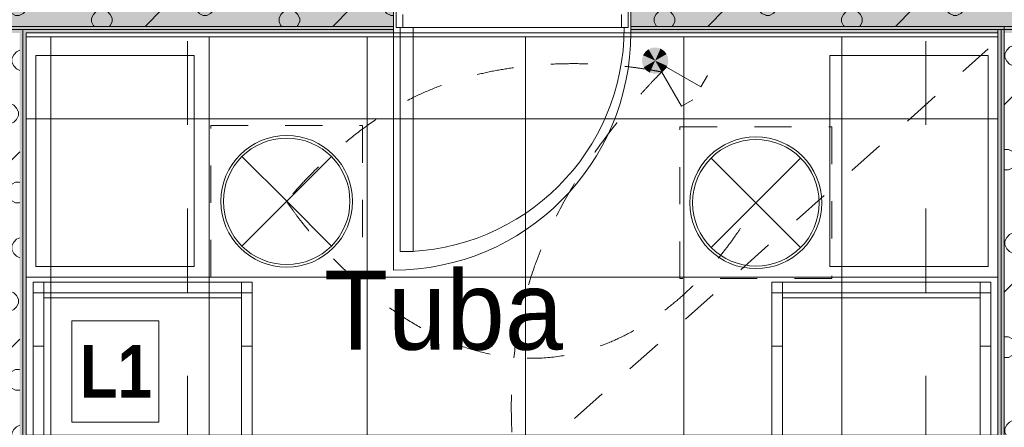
# Model space of a CAD drawing. Header units: millimetres. Extents: x -2932 to 42461, y -10716 to 17298.
# Tile 29 of 168: x 8163 to 11897, y 1847 to 3394. Entities that reach past the tile are written whole.
import ezdxf

# ---------------------------------------------------------------- set-up
doc = ezdxf.new("R2010")
doc.units = ezdxf.units.MM
doc.header["$MEASUREMENT"] = 0
for name, pattern in [('Aligning Line', [635, 317.5, -317.5]), ('Small Dashed', [282.222222, 141.111111, -141.111111]), ('Wipeout_Contour', [1000, 0, -1000])]:
    doc.linetypes.add(name, pattern=pattern)
for name, color, linetype, lineweight in [('0_Pen_No__1', 7, 'Continuous', 13), ('_ hall_Pen_No__2', 8, 'Continuous', 15), ('ARCHICAD Doors_Pen_No__19', 255, 'Continuous', 0), ('ARCHICAD Zone Stamps_Pen_No__1', 7, 'Continuous', 13), ('Common Edges_Pen_No__1', 7, 'Continuous', 13), ('Cut Pattern-1_Pen_No__2', 8, 'Continuous', 15), ('Cut Pattern-3_Pen_No__1', 7, 'Continuous', 13), ('Doors-1_Pen_No__1', 7, 'Continuous', 13), ('Doors_Pen_No__1', 7, 'Continuous', 13), ('Grids-2_Pen_No__1', 7, 'Continuous', 13), ('I-FURN.IFC Model_Pen_No__2', 8, 'Continuous', 15), ('I-WALL.IFC Model_Pen_No__1', 7, 'Continuous', 13), ('I-WALL.IFC Model_Pen_No__19', 255, 'Continuous', 0), ('Plan Swing_Pen_No__1', 7, 'Continuous', 13), ('SA_LAGI_Pen_No__1', 7, 'Continuous', 13), ('SA_VALGUSTI_Pen_No__20', 1, 'Continuous', 0), ('SA_Valgustus_Pen_No__20', 1, 'Continuous', 0), ('Walls-1_Pen_No__1', 7, 'Continuous', 13), ('Walls_Pen_No__1', 7, 'Continuous', 13)]:
    doc.layers.add(name, color=color, linetype=linetype, lineweight=lineweight)
doc.layers.add('Furniture-1_Pen_No__62', color=7, linetype='Continuous', lineweight=20, true_color=0xaaaaaa)
doc.layers.add('SA_LAGI_Pen_No__102', color=7, linetype='Continuous', lineweight=13, true_color=0xcccccc)
doc.layers.add('I-WALL.IFC Model', color=7, linetype='Continuous')
doc.styles.add('GENERATED_STYLE_1', font='txt', dxfattribs={"width": 0.95})
doc.styles.add('GENERATED_STYLE_2', font='txt', dxfattribs={"width": 0.84})
doc.styles.add('GENERATED_STYLE_4', font='txt', dxfattribs={"width": 0.84})
doc.dimstyles.new('GENERATED_STYLE__3', dxfattribs={"dimtxt": 200, "dimasz": 152, "dimexe": 0.18, "dimexo": 0.0625, "dimgap": 0.09, "dimtad": 1, "dimdec": 0, "dimzin": 0, "dimdsep": 46, "dimtxsty": 'GENERATED_STYLE_2', "dimblk": 'ARROWHEAD_2', "dimblk1": 'ARROWHEAD_2', "dimblk2": 'ARROWHEAD_2', "dimcen": 0.09, "dimse1": 1, "dimse2": 1, "dimclrd": 7, "dimclre": 7, "dimclrt": 7, "dimadec": 0, "dimazin": 0, "dimtfac": 1, "dimtdec": 4, "dimtmove": 0, "dimatfit": 3, "dimfxl": 0, "dimtolj": 1, "dimtzin": 0, "dimarcsym": 0})
pattern_1 = [(180, (-3e-10, 2e-10), (355.6, 355.6), [14.224, -696.974]), (90, (-46.23, 32), (355.6, 355.6), [14.224, -696.974]), (225, (24.9, 17.8), (-355.6, 355.6), [15.087, -487.807]), (206.565, (14.22, 7.11), (355.6, 355.5993), [15.904, -1574.386]), (63.435, (-46.23, 46.23), (355.5993, 355.6), [15.904, -1574.386]), (45, (-39.1, 60.45), (-355.6, 355.6), [15.087, -487.807]), (26.565, (-28.45, 71.12), (355.6, 355.5993), [15.904, -1574.386]), (360, (-14.22, 78.23), (355.6, 355.6), [14.224, -696.974]), (296.565, (24.89, 60.45), (-1066.7965, 1777.9974), [15.904, -1574.386]), (270, (32, 46.23), (355.6, 355.6), [14.224, -696.974]), (243.435, (32, 32), (355.5993, 355.6), [15.904, -1574.386]), (315, (14.2, 71.1), (355.6, 355.6), [15.087, -487.807]), (333.435, (-3e-10, 78.23), (-1777.9974, 1066.7965), [15.904, -1574.386]), (135, (181.36, 24.9), (355.6, 355.6), [15.087, -487.807]), (225, (234.7, 35.56), (-355.6, 355.6), [15.087, -487.807]), (206.565, (224.03, 24.9), (355.6, 355.5993), [15.904, -1574.386]), (180, (209.8, 17.78), (355.6, 355.6), [14.224, -696.974]), (90, (163.58, 49.8), (355.6, 355.6), [14.224, -696.974]), (63.435, (163.58, 64.01), (355.5993, 355.6), [15.904, -1574.386]), (45, (170.7, 78.23), (-355.6, 355.6), [15.087, -487.807]), (26.565, (181.36, 88.9), (355.6, 355.5993), [15.904, -1574.386]), (360, (195.58, 96), (355.6, 355.6), [14.224, -696.974]), (296.565, (234.7, 78.23), (-1066.7965, 1777.9974), [15.904, -1574.386]), (270, (241.8, 64), (355.6, 355.6), [14.224, -696.974]), (243.435, (241.8, 49.78), (355.5993, 355.6), [15.904, -1574.386]), (315, (224.03, 88.9), (355.6, 355.6), [15.087, -487.807]), (333.435, (209.8, 96.01), (-1777.9974, 1066.7965), [15.904, -1574.386]), (153.435, (195.58, 17.78), (-1066.7975, 355.5978), [15.904, -1574.386]), (116.565, (170.69, 35.56), (-355.5978, 1066.7975), [15.904, -1574.386]), (135, (-46.23, 216.9), (355.6, 355.6), [15.087, -487.807]), (225, (7.1, 227.6), (-355.6, 355.6), [15.087, -487.807]), (206.565, (-3.56, 216.92), (355.6, 355.5993), [15.904, -1574.386]), (180, (-17.78, 209.8), (355.6, 355.6), [14.224, -696.974]), (90, (-64, 241.8), (355.6, 355.6), [14.224, -696.974]), (63.435, (-64.01, 256.03), (355.5993, 355.6), [15.904, -1574.386]), (45, (-56.9, 270.26), (-355.6, 355.6), [15.087, -487.807]), (26.565, (-46.23, 280.92), (355.6, 355.5993), [15.904, -1574.386]), (360, (-32, 288.04), (355.6, 355.6), [14.224, -696.974]), (296.565, (7.11, 270.26), (-1066.7965, 1777.9974), [15.904, -1574.386]), (270, (14.22, 256.03), (355.6, 355.6), [14.224, -696.974]), (243.435, (14.22, 241.81), (355.5993, 355.6), [15.904, -1574.386]), (315, (-3.56, 280.9), (355.6, 355.6), [15.087, -487.807]), (333.435, (-17.78, 288.04), (-1777.9974, 1066.7965), [15.904, -1574.386]), (153.435, (-32, 209.8), (-1066.7975, 355.5978), [15.904, -1574.386]), (116.565, (-56.9, 227.58), (-355.5978, 1066.7975), [15.904, -1574.386]), (135, (-28.45, 7.1), (355.6, 355.6), [15.087, -487.807]), (153.435, (-14.22, 2e-10), (-1066.7975, 355.5978), [15.904, -1574.386]), (116.565, (-39.12, 17.78), (-355.5978, 1066.7975), [15.904, -1574.386]), (135, (-81.8, -195.6), (355.6, 355.6), [15.087, -487.807]), (225, (-28.45, -184.9), (-355.6, 355.6), [15.087, -487.807]), (206.565, (-39.12, -195.58), (355.6, 355.5993), [15.904, -1574.386]), (180, (-53.34, -202.7), (355.6, 355.6), [14.224, -696.974]), (90, (-99.57, -170.7), (355.6, 355.6), [14.224, -696.974]), (63.435, (-99.57, -156.46), (355.5993, 355.6), [15.904, -1574.386]), (45, (-92.46, -142.24), (-355.6, 355.6), [15.087, -487.807]), (26.565, (-81.79, -131.57), (355.6, 355.5993), [15.904, -1574.386]), (360, (-67.56, -124.46), (355.6, 355.6), [14.224, -696.974]), (296.565, (-28.45, -142.24), (-1066.7965, 1777.9974), [15.904, -1574.386]), (270, (-21.34, -156.46), (355.6, 355.6), [14.224, -696.974]), (243.435, (-21.34, -170.69), (355.5993, 355.6), [15.904, -1574.386]), (315, (-39.1, -131.57), (355.6, 355.6), [15.087, -487.807]), (333.435, (-53.34, -124.46), (-1777.9974, 1066.7965), [15.904, -1574.386]), (153.435, (-67.56, -202.69), (-1066.7975, 355.5978), [15.904, -1574.386]), (116.565, (-92.46, -184.91), (-355.5978, 1066.7975), [15.904, -1574.386]), (135, (-206.25, -14.2), (355.6, 355.6), [15.087, -487.807]), (225, (-152.9, -3.55), (-355.6, 355.6), [15.087, -487.807]), (206.565, (-163.58, -14.22), (355.6, 355.5993), [15.904, -1574.386]), (180, (-177.8, -21.33), (355.6, 355.6), [14.224, -696.974]), (90, (-224.03, 10.67), (355.6, 355.6), [14.224, -696.974]), (63.435, (-224.03, 24.9), (355.5993, 355.6), [15.904, -1574.386]), (45, (-216.9, 39.1), (-355.6, 355.6), [15.087, -487.807]), (26.565, (-206.25, 49.78), (355.6, 355.5993), [15.904, -1574.386]), (360, (-192.02, 56.9), (355.6, 355.6), [14.224, -696.974]), (296.565, (-152.9, 39.12), (-1066.7965, 1777.9974), [15.904, -1574.386]), (270, (-145.8, 24.9), (355.6, 355.6), [14.224, -696.974]), (243.435, (-145.8, 10.67), (355.5993, 355.6), [15.904, -1574.386]), (315, (-163.6, 49.8), (355.6, 355.6), [15.087, -487.807]), (333.435, (-177.8, 56.9), (-1777.9974, 1066.7965), [15.904, -1574.386]), (153.435, (-192.02, -21.33), (-1066.7975, 355.5978), [15.904, -1574.386]), (116.565, (-216.92, -3.55), (-355.5978, 1066.7975), [15.904, -1574.386]), (225, (327.15, 35.56), (-355.6, 355.6), [])]
pattern_2 = [(45, (-3e-10, 2e-10), (0, 35.35534), [0.99999, -48.99987]), (315, (3.89, 0.707), (0, 35.35534), [0.99999, -48.99987]), (90, (-0.354, -2.12), (-35.35528, 0), [1.06066, -34.29462]), (71.565, (-0.354, -1.061), (3.2e-05, 35.355304), [1.11808, -110.68521]), (288.435, (4.596, 2e-10), (-3.2e-05, 35.355304), [1.11808, -110.68521]), (270, (4.95, -1.06), (35.35528, 0), [1.06066, -34.29462]), (251.565, (4.95, -2.121), (3.2e-05, 35.355304), [1.11808, -110.68521]), (225, (4.596, -3.182), (0, 35.35534), [0.99999, -48.99987]), (161.565, (1.768, -4.243), (-141.421051, 35.355386), [1.11808, -110.68521]), (135, (0.707, -3.89), (0, 35.35534), [0.99999, -48.99987]), (108.435, (-3e-10, -3.182), (-3.2e-05, 35.355304), [1.11808, -110.68521]), (180, (2.83, -4.243), (0, 35.35528), [1.06066, -34.29462]), (198.435, (3.889, -3.889), (141.421051, 35.355386), [1.11808, -110.68521]), (0, (-7.778, -10.253), (0, 35.35528), [1.06066, -34.29462]), (90, (-9.9, -13.435), (-35.35528, 0), [1.06066, -34.29462]), (71.565, (-9.9, -12.374), (3.2e-05, 35.355304), [1.11808, -110.68521]), (45, (-9.546, -11.314), (0, 35.35534), [0.99999, -48.99987]), (315, (-5.657, -10.607), (0, 35.35534), [0.99999, -48.99987]), (288.435, (-4.95, -11.314), (-3.2e-05, 35.355304), [1.11808, -110.68521]), (270, (-4.596, -12.374), (35.35528, 0), [1.06066, -34.29462]), (251.565, (-4.596, -13.435), (3.2e-05, 35.355304), [1.11808, -110.68521]), (225, (-4.95, -14.496), (0, 35.35534), [0.99999, -48.99987]), (161.565, (-7.778, -15.556), (-141.421051, 35.355386), [1.11808, -110.68521]), (135, (-8.84, -15.203), (0, 35.35534), [0.99999, -48.99987]), (108.435, (-9.546, -14.496), (-3.2e-05, 35.355304), [1.11808, -110.68521]), (180, (-6.718, -15.556), (0, 35.35528), [1.06066, -34.29462]), (198.435, (-5.657, -15.203), (141.421051, 35.355386), [1.11808, -110.68521]), (18.435, (-8.839, -10.607), (70.710443, 35.355323), [1.11808, -110.68521]), (341.565, (-6.718, -10.253), (-70.710443, 35.355323), [1.11808, -110.68521]), (0, (13.08, -8.485), (0, 35.35528), [1.06066, -34.29462]), (90, (10.96, -11.667), (-35.35528, 0), [1.06066, -34.29462]), (71.565, (10.96, -10.607), (3.2e-05, 35.355304), [1.11808, -110.68521]), (45, (11.314, -9.546), (0, 35.35534), [0.99999, -48.99987]), (315, (15.203, -8.84), (0, 35.35534), [0.99999, -48.99987]), (288.435, (15.91, -9.546), (-3.2e-05, 35.355304), [1.11808, -110.68521]), (270, (16.263, -10.607), (35.35528, 0), [1.06066, -34.29462]), (251.565, (16.263, -11.667), (3.2e-05, 35.355304), [1.11808, -110.68521]), (225, (15.91, -12.728), (0, 35.35534), [0.99999, -48.99987]), (161.565, (13.081, -13.789), (-141.421051, 35.355386), [1.11808, -110.68521]), (135, (12.02, -13.435), (0, 35.35534), [0.99999, -48.99987]), (108.435, (11.314, -12.728), (-3.2e-05, 35.355304), [1.11808, -110.68521]), (180, (14.142, -13.79), (0, 35.35528), [1.06066, -34.29462]), (198.435, (15.203, -13.435), (141.421051, 35.355386), [1.11808, -110.68521]), (18.435, (12.021, -8.839), (70.710443, 35.355323), [1.11808, -110.68521]), (341.565, (14.142, -8.485), (-70.710443, 35.355323), [1.11808, -110.68521]), (0, (1.768, 1.06), (0, 35.35528), [1.06066, -34.29462]), (18.435, (0.707, 0.707), (70.710443, 35.355323), [1.11808, -110.68521]), (341.565, (2.828, 1.061), (-70.710443, 35.355323), [1.11808, -110.68521]), (0, (-5.657, 13.79), (0, 35.35528), [1.06066, -34.29462]), (90, (-7.778, 10.607), (-35.35528, 0), [1.06066, -34.29462]), (71.565, (-7.778, 11.667), (3.2e-05, 35.355304), [1.11808, -110.68521]), (45, (-7.425, 12.728), (0, 35.35534), [0.99999, -48.99987]), (315, (-3.536, 13.435), (0, 35.35534), [0.99999, -48.99987]), (288.435, (-2.828, 12.728), (-3.2e-05, 35.355304), [1.11808, -110.68521]), (270, (-2.475, 11.667), (35.35528, 0), [1.06066, -34.29462]), (251.565, (-2.475, 10.607), (3.2e-05, 35.355304), [1.11808, -110.68521]), (225, (-2.828, 9.546), (0, 35.35534), [0.99999, -48.99987]), (161.565, (-5.657, 8.485), (-141.421051, 35.355386), [1.11808, -110.68521]), (135, (-6.718, 8.84), (0, 35.35534), [0.99999, -48.99987]), (108.435, (-7.425, 9.546), (-3.2e-05, 35.355304), [1.11808, -110.68521]), (180, (-4.596, 8.485), (0, 35.35528), [1.06066, -34.29462]), (198.435, (-3.536, 8.839), (141.421051, 35.355386), [1.11808, -110.68521]), (18.435, (-6.718, 13.435), (70.710443, 35.355323), [1.11808, -110.68521]), (341.565, (-4.596, 13.789), (-70.710443, 35.355323), [1.11808, -110.68521]), (0, (9.546, 10.96), (0, 35.35528), [1.06066, -34.29462]), (90, (7.425, 7.778), (-35.35528, 0), [1.06066, -34.29462]), (71.565, (7.425, 8.839), (3.2e-05, 35.355304), [1.11808, -110.68521]), (45, (7.778, 9.9), (0, 35.35534), [0.99999, -48.99987]), (315, (11.667, 10.607), (0, 35.35534), [0.99999, -48.99987]), (288.435, (12.374, 9.9), (-3.2e-05, 35.355304), [1.11808, -110.68521]), (270, (12.728, 8.84), (35.35528, 0), [1.06066, -34.29462]), (251.565, (12.728, 7.778), (3.2e-05, 35.355304), [1.11808, -110.68521]), (225, (12.374, 6.718), (0, 35.35534), [0.99999, -48.99987]), (161.565, (9.546, 5.657), (-141.421051, 35.355386), [1.11808, -110.68521]), (135, (8.485, 6.01), (0, 35.35534), [0.99999, -48.99987]), (108.435, (7.778, 6.718), (-3.2e-05, 35.355304), [1.11808, -110.68521]), (180, (10.607, 5.657), (0, 35.35528), [1.06066, -34.29462]), (198.435, (11.667, 6.01), (141.421051, 35.355386), [1.11808, -110.68521]), (18.435, (8.485, 10.607), (70.710443, 35.355323), [1.11808, -110.68521]), (341.565, (10.607, 10.96), (-70.710443, 35.355323), [1.11808, -110.68521])]

# ---------------------------------------------------------------- blocks, each defined once
blk = doc.blocks.new('*D123')
at = {"layer": '0_Pen_No__1', "color": 7, "linetype": 'Continuous', "lineweight": 13}
for p, q in [((-1293.9, 6067.7), (-1093.9, 5952.3)), ((-1043.9, 6010), (-1343.9, 6010)), ((-1193.9, 0), (-1193.9, 6010)), ((-1293.9, 57.7), (-1093.9, -57.7)), ((-1043.9, 0), (-1343.9, 0))]:
    blk.add_line(p, q, dxfattribs=at)
at = {"color": 254, "linetype": 'Wipeout_Contour', "lineweight": 0, "ltscale": 23652.51132}
blk.add_wipeout([(-1202, 5534), (-1202, 5984.1), (-1465.8, 5984.1), (-1465.8, 5534)], dxfattribs=at)
at = {"color": 254, "linetype": 'Wipeout_Contour', "lineweight": 0, "ltscale": 13170.371674}
blk.add_wipeout([(-1202, 2683.4), (-1202, 3326.6), (-1465.8, 3326.6), (-1465.8, 2683.4)], dxfattribs=at)
at = {"layer": '0_Pen_No__1', "color": 7, "lineweight": 13, "char_height": 200, "attachment_point": 7, "rotation": 90, "style": 'GENERATED_STYLE_2'}
for s, insert in [('\\A1;{\\pql;\\fArial|b0|i0|c0|p34;420}', (-1233.9, 5565.9)), ('\\A1;{\\pql;\\fArial|b0|i0|c0|p34;6\xa0010}', (-1233.9, 2715.3))]:
    blk.add_mtext(s, dxfattribs=dict(at, insert=insert))
blk = doc.blocks.new('ARROWHEAD_2')
at = {"color": 0, "linetype": 'Continuous', "lineweight": 0}
for p, q in [((-0.378, -0.655), (0.378, 0.655)), ((0, 0), (-1, 0))]:
    blk.add_line(p, q, dxfattribs=at)

msp = doc.modelspace()

# ---------------------------------------------------------------- hatches: boundary and pattern name
at = {"layer": 'I-WALL.IFC Model', "linetype": 'Continuous', "lineweight": 0, "true_color": 0x000000}
for points in [[(7107, 3369), (9580.5, 3369), (9580.5, 3435), (7107, 3435)], [(10480.5, 3369), (13565.5, 3369), (13565.5, 3435), (10480.5, 3435)], [(7107, 3356.5), (9580.5, 3356.5), (9580.5, 3369), (7107, 3369)], [(10480.5, 3356.5), (13565.5, 3356.5), (13565.5, 3369), (10480.5, 3369)], [(7107, 3344), (9580.5, 3344), (9580.5, 3356.5), (7107, 3356.5)], [(8175.5, 0), (8175.5, 3344), (8163, 3344), (8163, 0)], [(8188, 0), (8188, 3344), (8175.5, 3344), (8175.5, 0)], [(10480.5, 3344), (13565.5, 3344), (13565.5, 3356.5), (10480.5, 3356.5)], [(11884.5, 0), (11884.5, 3344), (11872, 3344), (11872, 0)], [(11897, 0), (11897, 3344), (11884.5, 3344), (11884.5, 0)]]:
    msp.add_hatch(color=178, dxfattribs=at).paths.add_polyline_path(points)
at = {"layer": 'SA_Valgustus_Pen_No__20', "linetype": 'Continuous', "lineweight": 0}
for points in [[(10547.9, 3282.2), (10562.5, 3287.8), (10572.9, 3238.9)], [(10562.5, 3287.8), (10578.1, 3288.6), (10572.9, 3238.9)], [(10578.1, 3288.6), (10593.2, 3284.6), (10572.9, 3238.9)], [(10523.2, 3244.1), (10527.2, 3259.3), (10572.9, 3238.9)], [(10527.2, 3259.3), (10535.7, 3272.4), (10572.9, 3238.9)], [(10535.7, 3272.4), (10547.9, 3282.2), (10572.9, 3238.9)], [(10593.2, 3284.6), (10606.3, 3276.1), (10572.9, 3238.9)], [(10606.3, 3276.1), (10616.2, 3263.9), (10572.9, 3238.9)], [(10616.2, 3263.9), (10621.8, 3249.3), (10572.9, 3238.9)], [(10621.8, 3249.3), (10622.6, 3233.7), (10572.9, 3238.9)], [(10524, 3228.5), (10523.2, 3244.1), (10572.9, 3238.9)], [(10529.6, 3213.9), (10524, 3228.5), (10572.9, 3238.9)], [(10539.4, 3201.8), (10529.6, 3213.9), (10572.9, 3238.9)], [(10552.5, 3193.2), (10539.4, 3201.8), (10572.9, 3238.9)], [(10567.7, 3189.2), (10552.5, 3193.2), (10572.9, 3238.9)], [(10583.3, 3190), (10567.7, 3189.2), (10572.9, 3238.9)], [(10597.9, 3195.6), (10583.3, 3190), (10572.9, 3238.9)], [(10610, 3205.5), (10597.9, 3195.6), (10572.9, 3238.9)], [(10618.6, 3218.6), (10610, 3205.5), (10572.9, 3238.9)], [(10622.6, 3233.7), (10618.6, 3218.6), (10572.9, 3238.9)]]:
    msp.add_hatch(color=1, dxfattribs=at).paths.add_polyline_path(points)

# ---------------------------------------------------------------- linework, layer by layer
at = {"layer": 'ARCHICAD Doors_Pen_No__19', "color": 255, "linetype": 'Continuous', "lineweight": 0}
msp.add_line((9580.5, 3344), (9580.5, 2444), dxfattribs=at)
msp.add_arc((9580.5, 3344), 900, 270, 0, dxfattribs=at)
at = {"layer": 'I-FURN.IFC Model_Pen_No__2', "color": 8, "linetype": 'Continuous', "lineweight": 15}
for p, q in [((8254.5, 2398), (8214.5, 2398)), ((8214.5, 2398), (8214.5, 2358)), ((8214.5, 2398), (9044.5, 2398)), ((8214.5, 90), (8214.5, 2398)), ((9004.5, 2398), (8254.5, 2398)), ((8254.5, 2358), (8254.5, 2398)), ((9044.5, 2398), (9004.5, 2398)), ((9004.5, 2398), (9004.5, 2358)), ((9044.5, 2358), (9044.5, 2398)), ((9044.5, 2398), (9044.5, 90)), ((11055.5, 2398), (11015.5, 2398)), ((11015.5, 2398), (11015.5, 2358)), ((11845.5, 2398), (11015.5, 2398)), ((11015.5, 2398), (11015.5, 90)), ((11805.5, 2398), (11055.5, 2398)), ((11055.5, 2358), (11055.5, 2398)), ((11845.5, 2398), (11805.5, 2398)), ((11805.5, 2398), (11805.5, 2358)), ((11845.5, 2358), (11845.5, 2398)), ((11845.5, 90), (11845.5, 2398)), ((8214.5, 2154.8), (8214.5, 2358)), ((8214.5, 2358), (8254.5, 2358)), ((8254.5, 2358), (9004.5, 2358)), ((8254.5, 2231), (8254.5, 2358)), ((9004.5, 2231), (9004.5, 2358)), ((9004.5, 2358), (9044.5, 2358)), ((9044.5, 2154.8), (9044.5, 2358)), ((11015.5, 2154.8), (11015.5, 2358)), ((11015.5, 2358), (11055.5, 2358)), ((11055.5, 2358), (11805.5, 2358)), ((11055.5, 2231), (11055.5, 2358)), ((11805.5, 2231), (11805.5, 2358)), ((11805.5, 2358), (11845.5, 2358)), ((11845.5, 2154.8), (11845.5, 2358)), ((9004.5, 2339), (8254.5, 2339)), ((11805.5, 2339), (11055.5, 2339)), ((8254.5, 257), (8254.5, 2231)), ((9004.5, 257), (9004.5, 2231)), ((11055.5, 257), (11055.5, 2231)), ((11805.5, 257), (11805.5, 2231)), ((8214.5, 333.2), (8214.5, 2154.8)), ((8254.5, 2154.8), (8214.5, 2154.8)), ((9044.5, 2154.8), (9004.5, 2154.8)), ((9044.5, 333.2), (9044.5, 2154.8)), ((11015.5, 333.2), (11015.5, 2154.8)), ((11055.5, 2154.8), (11015.5, 2154.8)), ((11845.5, 2154.8), (11805.5, 2154.8)), ((11845.5, 333.2), (11845.5, 2154.8))]:
    msp.add_line(p, q, dxfattribs=at)
at = {"layer": 'I-WALL.IFC Model_Pen_No__1', "color": 7, "linetype": 'Continuous', "lineweight": 13}
for p, q in [((9580.5, 3344), (9580.5, 3460)), ((10480.5, 3344), (10480.5, 3460)), ((7107, 3369), (9580.5, 3369)), ((10480.5, 3369), (13565.5, 3369)), ((7107, 3356.5), (9580.5, 3356.5)), ((8175.5, 0), (8175.5, 3344)), ((10480.5, 3356.5), (13565.5, 3356.5)), ((11884.5, 0), (11884.5, 3344))]:
    msp.add_line(p, q, dxfattribs=at)
at = {"layer": 'I-WALL.IFC Model_Pen_No__1', "color": 7, "linetype": 'Continuous', "lineweight": 13, "flags": 128}
for points in [[(8188, 3344), (9580.5, 3344)], [(8188, 0), (8188, 3344)], [(10480.5, 3344), (11872, 3344)], [(11872, 3344), (11872, 0)]]:
    msp.add_lwpolyline(points, dxfattribs=at)
at = {"layer": 'I-WALL.IFC Model_Pen_No__19', "color": 255, "linetype": 'Continuous', "lineweight": 0}
msp.add_line((9580.5, 3344), (10480.5, 3344), dxfattribs=at)
at = {"layer": 'SA_LAGI_Pen_No__1', "color": 7, "linetype": 'Small Dashed', "lineweight": 13}
msp.add_line((8163, 0), (11835.5, 3283.5), dxfattribs=at)
at = {"layer": 'SA_VALGUSTI_Pen_No__20', "color": 1, "linetype": 'Small Dashed', "lineweight": 0}
for points in [[(10597.9, 3195.6), (10597.9, 3195.6), (10086.6, 3312.3), (9655.5, 3098.8), (9375.5, 2960.1), (9175.5, 2705), (9175.5, 2705)], [(10616.2, 3213.9), (10616.2, 3213.9), (10266.8, 2887.1), (10114.1, 2454.2), (9841.8, 1682.7), (10297.7, 868), (10297.7, 868)], [(9175.5, 2705), (9175.5, 2705), (9654.1, 1961.8), (10299.3, 2135.6), (10729.4, 2251.3), (10954.8, 2699.5), (10954.8, 2699.5)]]:
    msp.add_open_spline(points, degree=3, knots=[0, 0, 0, 0, 1, 1, 1, 2, 2, 2, 2], dxfattribs=at)
at = {"layer": 'SA_Valgustus_Pen_No__20', "color": 1, "linetype": 'Continuous', "lineweight": 0}
for p, q in [((10572.9, 3238.9), (10572.9, 3238.9)), ((10616.2, 3213.9), (10746.1, 3138.9)), ((10597.9, 3195.6), (10672.9, 3065.7)), ((10746.1, 3138.9), (10771.1, 3182.2)), ((10672.9, 3065.7), (10716.2, 3090.7))]:
    msp.add_line(p, q, dxfattribs=at)

# ---------------------------------------------------------------- texts
at = {"layer": 'ARCHICAD Zone Stamps_Pen_No__1', "color": 7, "lineweight": 13, "char_height": 300, "attachment_point": 1, "style": 'GENERATED_STYLE_1'}
for s, insert in [('\\A1;{\\pql;\\pt0,100;\\fSwis721 Lt BT|b0|i0|c0|p34;2,9\\fSwis721 Lt BT|b0|i0|c0|p34;\\A1{\\H.66x;\\S^  ;}\\fSwis721 Lt BT|b0|i0|c0|p34; m\\fSwis721 Lt BT|b0|i0|c0|p34;\\A1{\\H.66x;\\S2^  ;}}', (9845.3, 4775.4)), ('\\A1;{\\pql;\\pt0;\\fSwis721 Lt BT|b0|i0|c0|p34;Tuba}', (9316.6, 2442))]:
    msp.add_mtext(s, dxfattribs=dict(at, insert=insert))

# ---------------------------------------------------------------- next in the draw order: dimensions: what is measured, and where the dimension line sits
at = {"color": 7, "linetype": 'Continuous', "lineweight": 13}
dim = msp.add_linear_dim(base=(-1193.9, 6010), p1=(15450.3, 0), p2=(680, 6010), angle=90, dimstyle='GENERATED_STYLE__3', dxfattribs=at)
dim.commit()
dim.dimension.update_dxf_attribs({"geometry": '*D123', "text_midpoint": (-1333.9, 3068.5), "dimtype": 160, "text_rotation": 90})

# ---------------------------------------------------------------- next in the draw order: hatches: boundary and pattern name
at = {"layer": 'Cut Pattern-1_Pen_No__2', "linetype": 'Continuous', "lineweight": 15}
h = msp.add_hatch(dxfattribs=at)
h.set_pattern_fill('FP_19_0001', color=8, style=0, pattern_type=2)
h.set_pattern_definition(pattern_1)
h.paths.add_polyline_path([(9580.5, 3435), (7107, 3435), (7107, 3369), (9580.5, 3369)])
h = msp.add_hatch(dxfattribs=at)
h.set_pattern_fill('FP_19_0001', color=8, style=0, pattern_type=2)
h.set_pattern_definition(pattern_1)
h.paths.add_polyline_path([(13565.5, 3435), (10480.5, 3435), (10480.5, 3369), (13565.5, 3369)])
h = msp.add_hatch(dxfattribs=at)
h.set_pattern_fill('FP_19_0001', color=8, style=0, pattern_type=2)
h.set_pattern_definition(pattern_1)
h.paths.add_polyline_path([(8163, 0), (8163, 3369), (8097, 3369), (8097, 0)])
h = msp.add_hatch(dxfattribs=at)
h.set_pattern_fill('FP_19_0001', color=8, style=0, pattern_type=2)
h.set_pattern_definition(pattern_1)
h.paths.add_polyline_path([(11963, 0), (11963, 3369), (11897, 3369), (11897, 0)])
at = {"layer": 'Cut Pattern-3_Pen_No__1', "linetype": 'Continuous', "lineweight": 13}
h = msp.add_hatch(dxfattribs=at)
h.set_pattern_fill('FP_18_0001', style=0, pattern_type=2)
h.set_pattern_definition(pattern_2)
h.paths.add_polyline_path([(8163, 3356.5), (9580.5, 3356.5), (9580.5, 3369), (8163, 3369)])
h = msp.add_hatch(dxfattribs=at)
h.set_pattern_fill('FP_18_0001', style=0, pattern_type=2)
h.set_pattern_definition(pattern_2)
h.paths.add_polyline_path([(10480.5, 3356.5), (11897, 3356.5), (11897, 3369), (10480.5, 3369)])
h = msp.add_hatch(dxfattribs=at)
h.set_pattern_fill('FP_18_0001', style=0, pattern_type=2)
h.set_pattern_definition(pattern_2)
h.paths.add_polyline_path([(8175.5, 3356.5), (8163, 3356.5), (8163, 0), (8175.5, 0)])
h = msp.add_hatch(dxfattribs=at)
h.set_pattern_fill('FP_18_0001', style=0, pattern_type=2)
h.set_pattern_definition(pattern_2)
h.paths.add_polyline_path([(8188, 0), (8188, 3344), (8175.5, 3344), (8175.5, 0)])
h = msp.add_hatch(dxfattribs=at)
h.set_pattern_fill('FP_18_0001', style=0, pattern_type=2)
h.set_pattern_definition(pattern_2)
h.paths.add_polyline_path([(11884.5, 0), (11884.5, 3356.5), (11872, 3356.5), (11872, 0)])
h = msp.add_hatch(dxfattribs=at)
h.set_pattern_fill('FP_18_0001', style=0, pattern_type=2)
h.set_pattern_definition(pattern_2)
h.paths.add_polyline_path([(11897, 0), (11897, 3356.5), (11884.5, 3356.5), (11884.5, 0)])

# ---------------------------------------------------------------- next in the draw order: linework, layer by layer
at = {"layer": '_ hall_Pen_No__2', "color": 8, "linetype": 'Continuous', "lineweight": 15}
for p, q in [((8224.5, 2458), (8224.5, 3258)), ((8224.5, 3258), (8824.5, 3258)), ((8824.5, 3258), (8824.5, 2458)), ((11835.5, 3258), (11235.5, 3258)), ((11235.5, 3258), (11235.5, 2458)), ((11835.5, 2458), (11835.5, 3258)), ((8824.5, 2458), (8224.5, 2458)), ((11235.5, 2458), (11835.5, 2458))]:
    msp.add_line(p, q, dxfattribs=at)
at = {"layer": 'Common Edges_Pen_No__1', "color": 7, "linetype": 'Continuous', "lineweight": 13}
for p, q in [((9580.5, 3369), (8163, 3369)), ((11897, 3369), (10480.5, 3369)), ((11897, 3369), (11897, 0)), ((9580.5, 3356.5), (8175.5, 3356.5)), ((8175.5, 3356.5), (8175.5, 0)), ((11872, 3356.5), (10480.5, 3356.5)), ((11872, 3356.5), (11872, 3344)), ((11884.5, 3356.5), (11884.5, 0))]:
    msp.add_line(p, q, dxfattribs=at)
at = {"layer": 'Doors-1_Pen_No__1', "color": 7, "linetype": 'Continuous', "lineweight": 13}
for p, q in [((9590.5, 3454), (9590.5, 3364)), ((10470.5, 3364), (10470.5, 3454)), ((9615.5, 3364), (9615.5, 3414)), ((10445.5, 3414), (10445.5, 3364)), ((9590.5, 3364), (9605.5, 3364)), ((9655.5, 3364), (9605.5, 3364)), ((9605.5, 3364), (9605.5, 2514)), ((9655.5, 2514), (9655.5, 3364)), ((10445.5, 3364), (10470.5, 3364)), ((9605.5, 2514), (9655.5, 2514))]:
    msp.add_line(p, q, dxfattribs=at)
at = {"layer": 'Doors_Pen_No__1', "color": 7, "linetype": 'Continuous', "lineweight": 13}
msp.add_line((9655.5, 3364), (10445.5, 3364), dxfattribs=at)
at = {"layer": 'Furniture-1_Pen_No__62', "color": 253, "linetype": 'Continuous', "lineweight": 20, "true_color": 0xaaaaaa}
for p, q in [((8254.5, 2398), (8214.5, 2398)), ((8214.5, 2398), (8214.5, 2358)), ((8254.5, 2398), (9004.5, 2398)), ((8254.5, 2358), (8254.5, 2398)), ((9044.5, 2398), (9004.5, 2398)), ((9004.5, 2398), (9004.5, 2358)), ((9044.5, 2358), (9044.5, 2398)), ((11055.5, 2398), (11015.5, 2398)), ((11015.5, 2398), (11015.5, 2358)), ((11055.5, 2398), (11805.5, 2398)), ((11055.5, 2358), (11055.5, 2398)), ((11845.5, 2398), (11805.5, 2398)), ((11805.5, 2398), (11805.5, 2358)), ((11845.5, 2358), (11845.5, 2398)), ((8214.5, 2154.8), (8214.5, 2358)), ((8214.5, 2358), (8254.5, 2358)), ((9004.5, 2358), (8254.5, 2358)), ((8254.5, 2358), (8254.5, 2231)), ((9004.5, 2231), (9004.5, 2358)), ((9004.5, 2358), (9044.5, 2358)), ((9044.5, 2358), (9044.5, 2154.8)), ((11015.5, 2154.8), (11015.5, 2358)), ((11015.5, 2358), (11055.5, 2358)), ((11805.5, 2358), (11055.5, 2358)), ((11055.5, 2358), (11055.5, 2231)), ((11805.5, 2231), (11805.5, 2358)), ((11805.5, 2358), (11845.5, 2358)), ((11845.5, 2358), (11845.5, 2154.8)), ((9004.5, 2339), (8254.5, 2339)), ((11805.5, 2339), (11055.5, 2339)), ((8254.5, 257), (8254.5, 2231)), ((9004.5, 2231), (9004.5, 257)), ((11055.5, 257), (11055.5, 2231)), ((11805.5, 2231), (11805.5, 257)), ((8214.5, 333.2), (8214.5, 2154.8)), ((8214.5, 2154.8), (8254.5, 2154.8)), ((9004.5, 2154.8), (9044.5, 2154.8)), ((9044.5, 2154.8), (9044.5, 333.2)), ((11015.5, 333.2), (11015.5, 2154.8)), ((11015.5, 2154.8), (11055.5, 2154.8)), ((11805.5, 2154.8), (11845.5, 2154.8)), ((11845.5, 2154.8), (11845.5, 333.2))]:
    msp.add_line(p, q, dxfattribs=at)
at = {"layer": 'Grids-2_Pen_No__1', "color": 7, "linetype": 'Aligning Line', "lineweight": 13}
for p, q in [((8800, 14107.8), (8800, 273.4)), ((11600, 14107.8), (11600, 273.4))]:
    msp.add_line(p, q, dxfattribs=at)
at = {"layer": 'Plan Swing_Pen_No__1', "color": 7, "linetype": 'Continuous', "lineweight": 13}
msp.add_arc((9605.5, 3364), 850, 270, 0, dxfattribs=at)
at = {"layer": 'SA_VALGUSTI_Pen_No__20', "color": 1, "linetype": 'Small Dashed', "lineweight": 0}
for p, q in [((8887.8, 2992.7), (9463.3, 2992.7)), ((8887.8, 2417.3), (8887.8, 2992.7)), ((9463.3, 2992.7), (9463.3, 2417.3)), ((10667.1, 2987.2), (11242.5, 2987.2)), ((10667.1, 2411.8), (10667.1, 2987.2)), ((11242.5, 2987.2), (11242.5, 2411.8)), ((9463.3, 2417.3), (8887.8, 2417.3)), ((11242.5, 2411.8), (10667.1, 2411.8))]:
    msp.add_line(p, q, dxfattribs=at)
at = {"layer": 'SA_VALGUSTI_Pen_No__20', "color": 1, "linetype": 'Continuous', "lineweight": 0}
for p, q in [((9175.5, 2705), (9005.8, 2874.7)), ((9175.5, 2705), (9345.3, 2874.7)), ((10954.8, 2699.5), (10785.1, 2869.2)), ((10954.8, 2699.5), (11124.5, 2869.2)), ((9175.5, 2705), (9005.8, 2535.3)), ((9175.5, 2705), (9345.3, 2535.3)), ((10954.8, 2699.5), (10785.1, 2529.8)), ((10954.8, 2699.5), (11124.5, 2529.8))]:
    msp.add_line(p, q, dxfattribs=at)
for centre in [(9175.5, 2705), (10954.8, 2699.5)]:
    msp.add_circle(centre, 240, dxfattribs=at)
for centre, start, end in [((9175.5, 2705), 0, 180), ((10954.8, 2699.5), 0, 180), ((9175.5, 2705), 180, 0), ((10954.8, 2699.5), 180, 0)]:
    msp.add_arc(centre, 250, start, end, dxfattribs=at)
at = {"layer": 'Walls-1_Pen_No__1', "color": 7, "linetype": 'Continuous', "lineweight": 13}
for p, q in [((9580.5, 3344), (9580.5, 3460)), ((10480.5, 3460), (10480.5, 3344)), ((8188, 3344), (9580.5, 3344)), ((8188, 0), (8188, 3344)), ((10480.5, 3344), (11872, 3344)), ((11872, 3344), (11872, 0))]:
    msp.add_line(p, q, dxfattribs=at)
at = {"layer": 'Walls_Pen_No__1', "color": 7, "linetype": 'Continuous', "lineweight": 13}
for p, q in [((9605.5, 3344), (9580.5, 3344)), ((10480.5, 3344), (9655.5, 3344))]:
    msp.add_line(p, q, dxfattribs=at)

# ---------------------------------------------------------------- next in the draw order: wipeouts: each hides what was drawn before it
at = {"color": 7, "linetype": 'Continuous', "lineweight": 13, "ltscale": 35092.510986}
msp.add_wipeout([(8360.7, 2251.2), (8691, 2251.2), (8691, 1867.6), (8360.7, 1867.6)], dxfattribs=at).dxf.layer = 'SA_LAGI_Pen_No__1'

# ---------------------------------------------------------------- next in the draw order: hatches: boundary and pattern name
at = {"layer": 'SA_LAGI_Pen_No__102', "linetype": 'Continuous', "lineweight": 13, "true_color": 0xcccccc}
h = msp.add_hatch(dxfattribs=at)
h.set_pattern_fill('Grid_60x60_0001', color=254, style=0, pattern_type=2)
h.set_pattern_definition([(90, (10080.8, 617.05), (-600, 0), []), (180, (10080.8, 617.05), (0, 600), [])])
h.paths.add_polyline_path([(8188, 0), (11872, 0), (11872, 3329.5), (8188, 3329.5)])

# ---------------------------------------------------------------- next in the draw order: linework, layer by layer
at = {"layer": 'SA_LAGI_Pen_No__1', "color": 7, "linetype": 'Continuous', "lineweight": 13, "flags": 128}
for points in [[(8188, 0), (11872, 0), (11872, 3329.5), (8188, 3329.5)], [(8360.7, 2251.2), (8691, 2251.2), (8691, 1867.6), (8360.7, 1867.6)]]:
    msp.add_lwpolyline(points, close=True, dxfattribs=at)

# ---------------------------------------------------------------- next in the draw order: texts
at = {"layer": 'SA_LAGI_Pen_No__1', "color": 7, "linetype": 'Continuous', "lineweight": 13, "insert": (8390.7, 2159.4), "char_height": 200, "attachment_point": 1, "style": 'GENERATED_STYLE_4'}
msp.add_mtext('\\A1;{\\pql;\\fArial|b1|i0|c0|p34;L1}', dxfattribs=at)

doc.saveas('drawing.dxf')
